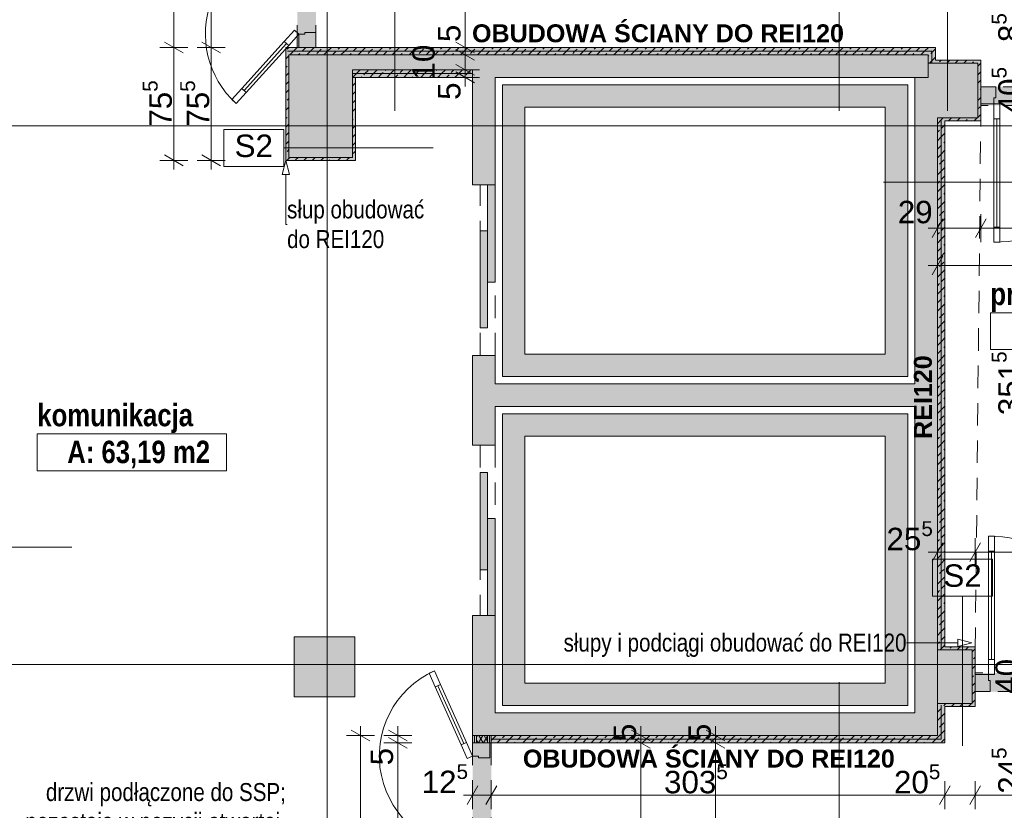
# Paper-space layout 'A-36 RZUT - PIĘTRO 6' of a CAD drawing. Header units: millimetres. Extents: x 0 to 800, y 0 to 500.
# Tile 10 of 17: x 316 to 448, y 167 to 273. Entities that reach past the tile are written whole.
import ezdxf
from ezdxf.xclip import XClip

# ---------------------------------------------------------------- set-up
doc = ezdxf.new("R2010")
doc.units = ezdxf.units.MM
doc.header["$MEASUREMENT"] = 0
doc.header["$XCLIPFRAME"] = 0
for name, pattern in [('ACAD_ISO03W100', [300, 120, -180]), ('DASHDOTX2', [1000, 500, -250, 0, -250]), ('Przer. długie kreski', [2.5, 1.5, -1]), ('PRZERYWANA_DU_A', [550, 350, -200])]:
    doc.linetypes.add(name, pattern=pattern)
for name, color, linetype, lineweight in [('A_linie przekroju_Nr_pióra__1', 7, 'Continuous', 20), ('A_strefy_Nr_pióra__1', 7, 'Continuous', 20), ('A_winda_Nr_pióra__1', 7, 'Continuous', 20), ('A_wymiary_Nr_pióra__1', 7, 'Continuous', 20), ('A_wymiary_Nr_pióra__2', 8, 'Continuous', 13), ('A_ściany proj_Nr_pióra__1', 7, 'Continuous', 20), ('A_ściany proj_Nr_pióra__2', 8, 'Continuous', 13), ('A_ściany_Nr_pióra__1', 7, 'Continuous', 20), ('Drzwi Archicad_Nr_pióra__1', 7, 'Continuous', 20), ('Drzwi Archicad_Nr_pióra__3', 252, 'Continuous', 13)]:
    doc.layers.add(name, color=color, linetype=linetype, lineweight=lineweight)
for name, color, linetype, lineweight, true_color in [('A_opis ścian_Nr_pióra__19', 7, 'Continuous', 5, 0x191919), ('A_opis_Nr_pióra__10', 7, 'Continuous', 13, 0x4b4b4b), ('A_opis_Nr_pióra__255', 7, 'Continuous', 15, 0x242424), ('A_opis_Nr_pióra__8', 7, 'Continuous', 13, 0x4c4c4c), ('A_osie_Nr_pióra__16', 7, 'Continuous', 5, 0x0f0f0f), ('A_ppoż proj_Nr_pióra__10', 7, 'Continuous', 13, 0x4b4b4b), ('A_ppoż proj_Nr_pióra__8', 7, 'Continuous', 13, 0x4c4c4c), ('A_ściany proj_Nr_pióra__10', 7, 'Continuous', 13, 0x4b4b4b), ('A_ściany proj_Nr_pióra__21', 7, 'Continuous', 5, 0xb0b0b0)]:
    doc.layers.add(name, color=color, linetype=linetype, lineweight=lineweight, true_color=true_color)
for name, color, linetype in [('A_podrys', 7, 'Continuous'), ('A_ppoż', 7, 'Continuous'), ('A_ppoż proj', 7, 'Continuous'), ('A_winda', 7, 'Continuous'), ('A_ściany', 7, 'Continuous'), ('A_ściany proj', 7, 'Continuous')]:
    doc.layers.add(name, color=color, linetype=linetype)
doc.styles.add('STYL_AUTOMATYCZNY_1', font='arial.ttf')
doc.styles.add('STYL_AUTOMATYCZNY_2', font='ARIALN.TTF')
doc.styles.add('STYL_AUTOMATYCZNY_3', font='arial.ttf')
doc.styles.add('STYL_AUTOMATYCZNY_5', font='arial.ttf')
doc.styles.add('STYL_AUTOMATYCZNY_6', font='ARIALN.TTF')
pattern_1 = [(45, (-3193.4131, -631.401), (-1.1404925, 1.1404925), []), (45, (-3192.2726, -631.401), (-1.1404925, 1.1404925), [0.80646, -0.40322])]
pattern_2 = [(0, (-3193.413, -631.401), (0, 2), [0, -2])]

# ---------------------------------------------------------------- blocks, each defined once
blk = doc.blocks.new('Rysunek_1_1', base_point=(-3193.41, -631.4))
at = {"layer": 'A_ppoż', "linetype": 'Continuous', "lineweight": 0, "true_color": 0x121212}
for points in [[(444.59, 264), (444.59, 261.5), (485.73, 261.5), (485.73, 264)], [(443.85, 183.11), (485.65, 183.11), (485.65, 185.61), (443.85, 185.61)]]:
    blk.add_hatch(color=250, dxfattribs=at).paths.add_polyline_path(points)
at = {"layer": 'A_ppoż proj', "linetype": 'Continuous', "lineweight": 0, "true_color": 0x121212}
blk.add_hatch(color=250, dxfattribs=at).paths.add_polyline_path([(351.66, 269.25), (351.66, 254.15), (360.98, 254.15), (360.98, 265.25), (376.63, 265.25), (376.63, 266.25), (360.58, 266.25), (360.58, 254.55), (352.06, 254.55), (352.06, 268.25), (437.55, 268.25), (437.55, 267.14), (444.19, 267.14), (444.19, 259.82), (438.79, 259.82), (438.79, 188.7), (443.45, 188.7), (443.45, 181.5), (438.79, 181.5), (438.79, 177.25), (376.63, 177.25), (376.63, 137.23), (379.13, 137.23), (379.13, 176.25), (439.79, 176.25), (439.79, 181.1), (443.85, 181.1), (443.85, 189.1), (439.79, 189.1), (439.79, 259.42), (444.59, 259.42), (444.59, 267.54), (438.55, 267.54), (438.55, 269.25), (355.68, 269.25), (355.68, 307.39), (353.18, 307.39), (353.18, 269.25)])
at = {"layer": 'A_winda', "linetype": 'Continuous', "lineweight": 0, "true_color": 0xfdfdfd}
h = blk.add_hatch(color=7, dxfattribs=at)
h.paths.add_polyline_path([(380.63, 264.25), (380.63, 225.25), (434.81, 225.25), (434.81, 264.25)])
h.paths.add_polyline_path([(431.81, 261.25), (431.81, 228.25), (383.63, 228.25), (383.63, 261.25)], flags=0)
for points in [[(378.63, 237.87), (379.63, 237.87), (379.63, 250.87), (378.63, 250.87)], [(377.63, 231.75), (378.63, 231.75), (378.63, 244.75), (377.63, 244.75)], [(377.63, 212.39), (377.63, 199.39), (378.63, 199.39), (378.63, 212.39)], [(378.63, 206.27), (378.63, 193.27), (379.63, 193.27), (379.63, 206.27)]]:
    blk.add_hatch(color=7, dxfattribs=at).paths.add_polyline_path(points)
h = blk.add_hatch(color=7, dxfattribs=at)
h.paths.add_polyline_path([(380.63, 220.25), (380.63, 181.25), (434.81, 181.25), (434.81, 220.25)])
h.paths.add_polyline_path([(431.81, 217.25), (431.81, 184.25), (383.63, 184.25), (383.63, 217.25)], flags=0)
at = {"layer": 'A_ściany', "linetype": 'Continuous', "lineweight": 0, "true_color": 0x000000}
for points in [[(360.58, 268.25), (352.06, 268.25), (352.06, 254.55), (360.58, 254.55)], [(360.58, 266.25), (376.63, 266.25), (376.63, 268.25), (360.58, 268.25)], [(379.63, 265.25), (376.63, 268.25), (376.63, 250.87), (379.63, 250.87)], [(379.63, 265.25), (437.55, 265.25), (437.55, 268.25), (376.63, 268.25)], [(444.19, 259.82), (444.19, 267.14), (437.55, 267.14), (437.55, 265.25), (435.79, 265.25), (435.79, 259.82)], [(438.79, 177.25), (438.79, 259.82), (435.79, 259.82), (435.79, 180.25)], [(376.63, 228.07), (376.63, 216.07), (379.63, 216.07), (379.63, 228.07)], [(379.63, 221.25), (435.79, 221.25), (435.79, 224.25), (379.63, 224.25)], [(376.63, 177.25), (379.63, 180.25), (379.63, 193.27), (376.63, 193.27)], [(360.86, 190.41), (352.76, 190.41), (352.76, 182.41), (360.86, 182.41)], [(443.45, 181.5), (443.45, 188.7), (438.79, 188.7), (438.79, 181.5)], [(435.79, 180.25), (379.63, 180.25), (376.63, 177.25), (438.79, 177.25)]]:
    blk.add_hatch(color=18, dxfattribs=at).paths.add_polyline_path(points)
at = {"layer": 'A_ściany proj', "linetype": 'Continuous', "lineweight": 0, "true_color": 0x4b4b4b}
h = blk.add_hatch(dxfattribs=at)
h.set_pattern_fill('FP_65_0001', color=251, style=0, pattern_type=2)
h.set_pattern_definition(pattern_1)
h.paths.add_polyline_path([(438.55, 269.25), (351.66, 269.25), (351.86, 268.75), (438.05, 268.75)])
h = blk.add_hatch(dxfattribs=at)
h.set_pattern_fill('FP_65_0001', color=251, style=0, pattern_type=2)
h.set_pattern_definition(pattern_1)
h.paths.add_polyline_path([(351.86, 268.75), (351.66, 269.25), (351.66, 268.75)])
h = blk.add_hatch(dxfattribs=at)
h.set_pattern_fill('FP_65_0001', color=251, style=0, pattern_type=2)
h.set_pattern_definition(pattern_1)
h.paths.add_polyline_path([(351.66, 268.25), (352.06, 268.25), (351.86, 268.75), (351.66, 268.75)])
h = blk.add_hatch(dxfattribs=at)
h.set_pattern_fill('FP_65_0001', color=251, style=0, pattern_type=2)
h.set_pattern_definition(pattern_1)
h.paths.add_polyline_path([(351.86, 268.75), (352.06, 268.25), (352.06, 268.75)])
h = blk.add_hatch(dxfattribs=at)
h.set_pattern_fill('FP_65_0001', color=251, style=0, pattern_type=2)
h.set_pattern_definition(pattern_1)
h.paths.add_polyline_path([(352.06, 268.25), (437.55, 268.25), (438.05, 268.75), (352.06, 268.75)])
h = blk.add_hatch(dxfattribs=at)
h.set_pattern_fill('FP_65_0001', color=251, style=0, pattern_type=2)
h.set_pattern_definition(pattern_1)
h.paths.add_polyline_path([(437.55, 268.25), (437.55, 267.14), (438.05, 267.34), (438.05, 268.75)])
h = blk.add_hatch(dxfattribs=at)
h.set_pattern_fill('FP_65_0001', color=251, style=0, pattern_type=2)
h.set_pattern_definition(pattern_1)
h.paths.add_polyline_path([(438.55, 267.54), (438.55, 269.25), (438.05, 268.75), (438.05, 267.54)])
h = blk.add_hatch(dxfattribs=at)
h.set_pattern_fill('FP_65_0001', color=251, style=0, pattern_type=2)
h.set_pattern_definition(pattern_1)
h.paths.add_polyline_path([(351.66, 268.25), (351.66, 254.15), (352.06, 254.55), (352.06, 268.25)])
h = blk.add_hatch(dxfattribs=at)
h.set_pattern_fill('FP_65_0001', color=251, style=0, pattern_type=2)
h.set_pattern_definition(pattern_1)
h.paths.add_polyline_path([(437.55, 267.14), (438.05, 267.14), (438.05, 267.34)])
h = blk.add_hatch(dxfattribs=at)
h.set_pattern_fill('FP_65_0001', color=251, style=0, pattern_type=2)
h.set_pattern_definition(pattern_1)
h.paths.add_polyline_path([(438.55, 267.54), (438.05, 267.34), (438.05, 267.14), (438.55, 267.14)])
h = blk.add_hatch(dxfattribs=at)
h.set_pattern_fill('FP_65_0001', color=251, style=0, pattern_type=2)
h.set_pattern_definition(pattern_1)
h.paths.add_polyline_path([(438.05, 267.34), (438.55, 267.54), (438.05, 267.54)])
h = blk.add_hatch(dxfattribs=at)
h.set_pattern_fill('FP_65_0001', color=251, style=0, pattern_type=2)
h.set_pattern_definition(pattern_1)
h.paths.add_polyline_path([(438.55, 267.14), (444.19, 267.14), (444.59, 267.54), (438.55, 267.54)])
h = blk.add_hatch(dxfattribs=at)
h.set_pattern_fill('FP_65_0001', color=251, style=0, pattern_type=2)
h.set_pattern_definition(pattern_1)
h.paths.add_polyline_path([(444.19, 267.14), (444.19, 259.82), (444.59, 259.42), (444.59, 267.54)])
h = blk.add_hatch(dxfattribs=at)
h.set_pattern_fill('FP_65_0001', color=251, style=0, pattern_type=2)
h.set_pattern_definition(pattern_1)
h.paths.add_polyline_path([(376.63, 266.25), (360.58, 266.25), (360.58, 265.75), (376.63, 265.75)])
h = blk.add_hatch(dxfattribs=at)
h.set_pattern_fill('FP_65_0001', color=251, style=0, pattern_type=2)
h.set_pattern_definition(pattern_1)
h.paths.add_polyline_path([(360.58, 265.25), (376.63, 265.25), (376.63, 265.75), (360.58, 265.75)])
h = blk.add_hatch(dxfattribs=at)
h.set_pattern_fill('FP_65_0001', color=251, style=0, pattern_type=2)
h.set_pattern_definition(pattern_1)
h.paths.add_polyline_path([(360.58, 265.25), (360.58, 254.55), (360.98, 254.15), (360.98, 265.25)])
h = blk.add_hatch(dxfattribs=at)
h.set_pattern_fill('FP_65_0001', color=251, style=0, pattern_type=2)
h.set_pattern_definition(pattern_1)
h.paths.add_polyline_path([(439.29, 259.82), (438.79, 259.82), (439.29, 259.62)])
h = blk.add_hatch(dxfattribs=at)
h.set_pattern_fill('FP_65_0001', color=251, style=0, pattern_type=2)
h.set_pattern_definition(pattern_1)
h.paths.add_polyline_path([(438.79, 259.82), (438.79, 188.7), (439.29, 188.9), (439.29, 259.62)])
h = blk.add_hatch(dxfattribs=at)
h.set_pattern_fill('FP_65_0001', color=251, style=0, pattern_type=2)
h.set_pattern_definition(pattern_1)
h.paths.add_polyline_path([(439.29, 259.82), (439.29, 259.62), (439.79, 259.42), (439.79, 259.82)])
h = blk.add_hatch(dxfattribs=at)
h.set_pattern_fill('FP_65_0001', color=251, style=0, pattern_type=2)
h.set_pattern_definition(pattern_1)
h.paths.add_polyline_path([(439.79, 259.42), (439.29, 259.62), (439.29, 259.42)])
h = blk.add_hatch(dxfattribs=at)
h.set_pattern_fill('FP_65_0001', color=251, style=0, pattern_type=2)
h.set_pattern_definition(pattern_1)
h.paths.add_polyline_path([(439.79, 189.1), (439.79, 259.42), (439.29, 259.42), (439.29, 189.1)])
h = blk.add_hatch(dxfattribs=at)
h.set_pattern_fill('FP_65_0001', color=251, style=0, pattern_type=2)
h.set_pattern_definition(pattern_1)
h.paths.add_polyline_path([(439.79, 259.42), (444.59, 259.42), (444.19, 259.82), (439.79, 259.82)])
h = blk.add_hatch(dxfattribs=at)
h.set_pattern_fill('FP_65_0001', color=251, style=0, pattern_type=2)
h.set_pattern_definition(pattern_1)
h.paths.add_polyline_path([(360.58, 254.55), (352.06, 254.55), (351.66, 254.15), (360.98, 254.15)])
h = blk.add_hatch(dxfattribs=at)
h.set_pattern_fill('FP_65_0001', color=251, style=0, pattern_type=2)
h.set_pattern_definition(pattern_1)
h.paths.add_polyline_path([(438.79, 188.7), (439.29, 188.7), (439.29, 188.9)])
h = blk.add_hatch(dxfattribs=at)
h.set_pattern_fill('FP_65_0001', color=251, style=0, pattern_type=2)
h.set_pattern_definition(pattern_1)
h.paths.add_polyline_path([(439.79, 189.1), (439.29, 188.9), (439.29, 188.7), (439.79, 188.7)])
h = blk.add_hatch(dxfattribs=at)
h.set_pattern_fill('FP_65_0001', color=251, style=0, pattern_type=2)
h.set_pattern_definition(pattern_1)
h.paths.add_polyline_path([(439.29, 188.9), (439.79, 189.1), (439.29, 189.1)])
h = blk.add_hatch(dxfattribs=at)
h.set_pattern_fill('FP_65_0001', color=251, style=0, pattern_type=2)
h.set_pattern_definition(pattern_1)
h.paths.add_polyline_path([(439.79, 188.7), (443.45, 188.7), (443.85, 189.1), (439.79, 189.1)])
h = blk.add_hatch(dxfattribs=at)
h.set_pattern_fill('FP_65_0001', color=251, style=0, pattern_type=2)
h.set_pattern_definition(pattern_1)
h.paths.add_polyline_path([(443.45, 188.7), (443.45, 181.5), (443.85, 181.1), (443.85, 189.1)])
h = blk.add_hatch(dxfattribs=at)
h.set_pattern_fill('FP_65_0001', color=251, style=0, pattern_type=2)
h.set_pattern_definition(pattern_1)
h.paths.add_polyline_path([(438.79, 181.5), (438.79, 177.25), (439.29, 176.75), (439.29, 181.3)])
h = blk.add_hatch(dxfattribs=at)
h.set_pattern_fill('FP_65_0001', color=251, style=0, pattern_type=2)
h.set_pattern_definition(pattern_1)
h.paths.add_polyline_path([(439.29, 181.5), (438.79, 181.5), (439.29, 181.3)])
h = blk.add_hatch(dxfattribs=at)
h.set_pattern_fill('FP_65_0001', color=251, style=0, pattern_type=2)
h.set_pattern_definition(pattern_1)
h.paths.add_polyline_path([(439.29, 181.5), (439.29, 181.3), (439.79, 181.1), (439.79, 181.5)])
h = blk.add_hatch(dxfattribs=at)
h.set_pattern_fill('FP_65_0001', color=251, style=0, pattern_type=2)
h.set_pattern_definition(pattern_1)
h.paths.add_polyline_path([(439.79, 181.1), (439.29, 181.3), (439.29, 181.1)])
h = blk.add_hatch(dxfattribs=at)
h.set_pattern_fill('FP_65_0001', color=251, style=0, pattern_type=2)
h.set_pattern_definition(pattern_1)
h.paths.add_polyline_path([(439.29, 181.1), (439.29, 176.75), (439.79, 176.25), (439.79, 181.1)])
h = blk.add_hatch(dxfattribs=at)
h.set_pattern_fill('FP_65_0001', color=251, style=0, pattern_type=2)
h.set_pattern_definition(pattern_1)
h.paths.add_polyline_path([(439.79, 181.1), (443.85, 181.1), (443.45, 181.5), (439.79, 181.5)])
at = {"layer": 'A_ściany proj', "linetype": 'Continuous', "lineweight": 13}
h = blk.add_hatch(dxfattribs=at)
h.set_pattern_fill('gypsum_0001', color=8, style=0, pattern_type=2)
h.set_pattern_definition(pattern_2)
h.paths.add_polyline_path([(376.63, 177.25), (376.63, 176.25), (376.88, 176.25), (376.88, 177.25)])
h = blk.add_hatch(dxfattribs=at)
h.set_pattern_fill('gypsum_0001', color=8, style=0, pattern_type=2)
h.set_pattern_definition(pattern_2)
h.paths.add_polyline_path([(377.13, 177.25), (376.88, 177.25), (376.88, 176.25), (377.13, 176.25)])
h = blk.add_hatch(dxfattribs=at)
h.set_pattern_fill('batt_insulation_0001', color=8, style=0, pattern_type=2)
h.set_pattern_definition([(60, (-3193.4131, -631.40095), (-0.51961524, 0.3), []), (120, (-3193.4131, -631.40095), (0.51961524, 0.3), [])])
h.paths.add_polyline_path([(377.13, 177.25), (377.13, 176.25), (378.63, 176.25), (378.63, 177.25)])
h = blk.add_hatch(dxfattribs=at)
h.set_pattern_fill('gypsum_0001', color=8, style=0, pattern_type=2)
h.set_pattern_definition(pattern_2)
h.paths.add_polyline_path([(378.63, 177.25), (378.63, 176.25), (378.88, 176.25), (378.88, 177.25)])
h = blk.add_hatch(dxfattribs=at)
h.set_pattern_fill('gypsum_0001', color=8, style=0, pattern_type=2)
h.set_pattern_definition(pattern_2)
h.paths.add_polyline_path([(378.88, 177.25), (378.88, 176.25), (379.13, 176.25), (379.13, 177.25)])
at = {"layer": 'A_ściany proj', "linetype": 'Continuous', "lineweight": 0, "true_color": 0x4b4b4b}
h = blk.add_hatch(dxfattribs=at)
h.set_pattern_fill('FP_65_0001', color=251, style=0, pattern_type=2)
h.set_pattern_definition(pattern_1)
h.paths.add_polyline_path([(438.79, 177.25), (379.13, 177.25), (379.13, 176.75), (439.29, 176.75)])
h = blk.add_hatch(dxfattribs=at)
h.set_pattern_fill('FP_65_0001', color=251, style=0, pattern_type=2)
h.set_pattern_definition(pattern_1)
h.paths.add_polyline_path([(379.13, 176.25), (439.79, 176.25), (439.29, 176.75), (379.13, 176.75)])
at = {"layer": 'A_linie przekroju_Nr_pióra__1', "color": 7, "linetype": 'ACAD_ISO03W100', "lineweight": 20, "ltscale": 2}
blk.add_line((83.04, 202.41), (544.97, 202.41), dxfattribs=at)
at = {"layer": 'A_opis ścian_Nr_pióra__19', "color": 250, "linetype": 'Continuous', "lineweight": 5, "ltscale": 2, "true_color": 0x191919}
for p, q in [((366.25, 280.79), (366.25, 260.79)), ((425.67, 280.79), (425.67, 260.79)), ((440.13, 280.79), (440.13, 260.79)), ((351.37, 258.28), (343.37, 258.28)), ((343.37, 258.28), (343.37, 253.33)), ((351.37, 253.33), (351.37, 258.28)), ((351.37, 255.81), (371.37, 255.81)), ((343.37, 253.33), (351.37, 253.33)), ((451.57, 251.24), (431.57, 251.24)), ((446.15, 200.81), (438.15, 200.81)), ((438.15, 200.81), (438.15, 195.86)), ((446.15, 195.86), (446.15, 200.81)), ((438.15, 195.86), (446.15, 195.86)), ((442.15, 195.86), (442.15, 175.86)), ((425.67, 164.36), (425.67, 184.36))]:
    blk.add_line(p, q, dxfattribs=at)
at = {"layer": 'A_opis_Nr_pióra__255', "color": 250, "linetype": 'Continuous', "lineweight": 15, "ltscale": 2, "true_color": 0x242424}
for p, q in [((351.66, 254.15), (351.16, 252.28)), ((351.66, 254.15), (352.16, 252.28)), ((352.16, 252.28), (351.16, 252.28)), ((351.66, 252.28), (351.66, 245.59)), ((351.66, 245.59), (351.82, 245.59)), ((434.81, 189.63), (434.65, 189.63)), ((441.51, 189.63), (434.81, 189.63)), ((441.51, 189.13), (441.51, 190.13)), ((443.37, 189.63), (441.51, 190.13)), ((443.37, 189.63), (441.51, 189.13))]:
    blk.add_line(p, q, dxfattribs=at)
at = {"layer": 'A_osie_Nr_pióra__16', "color": 250, "linetype": 'DASHDOTX2', "lineweight": 5, "ltscale": 2, "true_color": 0x0f0f0f}
for p, q in [((357.18, 425.66), (357.18, 126.75)), ((544.97, 258.75), (96.57, 258.75)), ((544.97, 186.75), (96.57, 186.75))]:
    blk.add_line(p, q, dxfattribs=at)
at = {"layer": 'A_ppoż proj_Nr_pióra__10', "color": 251, "linetype": 'Przer. długie kreski', "lineweight": 13, "ltscale": 2, "true_color": 0x4b4b4b}
blk.add_line((443.85, 188.7), (444.59, 259.82), dxfattribs=at)
at = {"layer": 'A_strefy_Nr_pióra__1', "color": 7, "linetype": 'Continuous', "lineweight": 20, "ltscale": 2}
for p, q in [((445.87, 233.78), (445.87, 228.84)), ((445.87, 233.78), (469.24, 233.78)), ((445.87, 228.84), (469.24, 228.84)), ((318.42, 217.59), (318.42, 212.65)), ((318.42, 217.59), (343.73, 217.59)), ((343.73, 217.59), (343.73, 212.65)), ((318.42, 212.65), (343.73, 212.65))]:
    blk.add_line(p, q, dxfattribs=at)
at = {"layer": 'A_winda_Nr_pióra__1', "color": 7, "linetype": 'Przer. długie kreski', "lineweight": 20, "ltscale": 2}
for p, q in [((377.63, 228.07), (377.63, 250.87)), ((379.63, 228.07), (379.63, 250.07)), ((377.63, 216.07), (377.63, 193.27)), ((379.63, 216.07), (379.63, 194.07))]:
    blk.add_line(p, q, dxfattribs=at)
at = {"layer": 'A_winda_Nr_pióra__1', "color": 7, "linetype": 'PRZERYWANA_DU_A', "lineweight": 20, "ltscale": 2, "flags": 128}
for points in [[(380.63, 264.25), (434.81, 264.25), (434.81, 225.25), (380.63, 225.25)], [(431.81, 261.25), (431.81, 228.25), (383.63, 228.25), (383.63, 261.25)], [(380.63, 220.25), (434.81, 220.25), (434.81, 181.25), (380.63, 181.25)], [(431.81, 217.25), (431.81, 184.25), (383.63, 184.25), (383.63, 217.25)]]:
    blk.add_lwpolyline(points, close=True, dxfattribs=at)
at = {"layer": 'A_winda_Nr_pióra__1', "color": 7, "linetype": 'Continuous', "lineweight": 20, "ltscale": 2, "flags": 128}
for points in [[(378.63, 237.87), (378.63, 250.87), (379.63, 250.87), (379.63, 237.87)], [(377.63, 231.75), (377.63, 244.75), (378.63, 244.75), (378.63, 231.75)], [(377.63, 212.39), (377.63, 199.39), (378.63, 199.39), (378.63, 212.39)], [(378.63, 206.27), (378.63, 193.27), (379.63, 193.27), (379.63, 206.27)]]:
    blk.add_lwpolyline(points, close=True, dxfattribs=at)
at = {"layer": 'A_wymiary_Nr_pióra__1', "color": 7, "linetype": 'Continuous', "lineweight": 20, "ltscale": 2}
for p, q in [((335.41, 269.97), (337.91, 268.53)), ((340.41, 269.97), (342.91, 268.53)), ((374.4, 269.97), (376.9, 268.53)), ((374.4, 268.97), (376.9, 267.53)), ((374.4, 266.97), (376.9, 265.53)), ((374.4, 265.97), (376.9, 264.53)), ((335.41, 254.87), (337.91, 253.43)), ((340.41, 254.87), (342.91, 253.43)), ((439.51, 246.35), (438.07, 243.85)), ((445.31, 246.35), (443.87, 243.85)), ((439.51, 241.35), (438.07, 238.85)), ((439.51, 203), (438.07, 200.5)), ((444.57, 203), (443.13, 200.5)), ((362.88, 176.53), (360.38, 177.97)), ((365.38, 177.97), (367.88, 176.53)), ((397.88, 177.97), (400.38, 176.53)), ((407.88, 177.97), (410.38, 176.53)), ((367.88, 175.53), (365.38, 176.97)), ((400.38, 175.53), (397.88, 176.97)), ((410.38, 175.53), (407.88, 176.97)), ((377.35, 170.5), (375.91, 168)), ((379.85, 170.5), (378.41, 168)), ((440.51, 170.5), (439.07, 168)), ((444.57, 170.5), (443.13, 168))]:
    blk.add_line(p, q, dxfattribs=at)
at = {"layer": 'A_wymiary_Nr_pióra__2', "color": 8, "linetype": 'Continuous', "lineweight": 13, "ltscale": 2}
for p, q in [((336.66, 269.25), (336.66, 307.39)), ((341.66, 269.25), (341.66, 307.25)), ((375.65, 269.25), (375.65, 307.25)), ((338.54, 269.25), (334.79, 269.25)), ((336.66, 254.15), (336.66, 269.25)), ((343.54, 269.25), (339.79, 269.25)), ((341.66, 254.15), (341.66, 269.25)), ((377.53, 269.25), (373.78, 269.25)), ((375.65, 268.25), (375.65, 269.25)), ((377.53, 268.25), (373.78, 268.25)), ((375.65, 266.25), (375.65, 268.25)), ((377.53, 266.25), (373.78, 266.25)), ((375.65, 265.25), (375.65, 266.25)), ((377.53, 265.25), (373.78, 265.25)), ((375.65, 264.03), (375.65, 265.25)), ((338.54, 254.15), (334.79, 254.15)), ((336.66, 252.93), (336.66, 254.15)), ((343.54, 254.15), (339.79, 254.15)), ((341.66, 252.93), (341.66, 254.15)), ((438.79, 243.22), (438.79, 246.97)), ((444.59, 243.22), (444.59, 246.97)), ((437.57, 245.1), (438.79, 245.1)), ((438.79, 245.1), (444.59, 245.1)), ((444.59, 245.1), (485.73, 245.1)), ((438.79, 238.22), (438.79, 241.97)), ((437.57, 240.1), (438.79, 240.1)), ((438.79, 240.1), (494.07, 240.1)), ((438.79, 199.88), (438.79, 203.63)), ((443.85, 199.88), (443.85, 203.63)), ((437.57, 201.75), (438.79, 201.75)), ((438.79, 201.75), (443.85, 201.75)), ((443.85, 201.75), (485.65, 201.75)), ((361.63, 177.25), (361.63, 178.47)), ((366.63, 177.25), (366.63, 178.47)), ((399.13, 177.25), (399.13, 178.47)), ((409.13, 177.25), (409.13, 178.47)), ((363.51, 177.25), (359.76, 177.25)), ((361.63, 137.25), (361.63, 177.25)), ((368.51, 177.25), (364.76, 177.25)), ((366.63, 176.25), (366.63, 177.25)), ((401.01, 177.25), (397.26, 177.25)), ((399.13, 176.25), (399.13, 177.25)), ((411.01, 177.25), (407.26, 177.25)), ((409.13, 176.25), (409.13, 177.25)), ((368.51, 176.25), (364.76, 176.25)), ((366.63, 138.25), (366.63, 176.25)), ((401.01, 176.25), (397.26, 176.25)), ((399.13, 138.25), (399.13, 176.25)), ((411.01, 176.25), (407.26, 176.25)), ((409.13, 137.25), (409.13, 176.25)), ((376.63, 167.37), (376.63, 171.12)), ((379.13, 167.37), (379.13, 171.12)), ((439.79, 167.37), (439.79, 171.12)), ((443.85, 167.37), (443.85, 171.12)), ((375.41, 169.25), (376.63, 169.25)), ((376.63, 169.25), (379.13, 169.25)), ((379.13, 169.25), (439.79, 169.25)), ((439.79, 169.25), (443.85, 169.25)), ((443.85, 169.25), (484.85, 169.25))]:
    blk.add_line(p, q, dxfattribs=at)
at = {"layer": 'A_ściany proj_Nr_pióra__1', "color": 7, "linetype": 'Continuous', "lineweight": 20, "ltscale": 2, "flags": 128}
for points in [[(438.55, 269.25), (351.66, 269.25)], [(438.55, 267.54), (438.55, 269.25)], [(351.66, 268.25), (351.66, 254.15)], [(352.06, 268.25), (437.55, 268.25)], [(352.06, 254.55), (352.06, 268.25)], [(437.55, 268.25), (437.55, 267.14)], [(444.59, 267.54), (438.55, 267.54)], [(444.59, 259.42), (444.59, 267.54)], [(376.63, 266.25), (360.58, 266.25)], [(438.55, 267.14), (444.19, 267.14)], [(444.19, 267.14), (444.19, 259.82)], [(360.58, 265.25), (376.63, 265.25)], [(360.58, 265.25), (360.58, 254.55)], [(360.98, 254.15), (360.98, 265.25)], [(438.79, 259.82), (438.79, 188.7)], [(444.19, 259.82), (439.79, 259.82)], [(439.79, 259.42), (444.59, 259.42)], [(439.79, 189.1), (439.79, 259.42)], [(351.66, 254.15), (360.98, 254.15)], [(360.58, 254.55), (352.06, 254.55)], [(443.85, 189.1), (439.79, 189.1)], [(439.79, 188.7), (443.45, 188.7)], [(443.45, 188.7), (443.45, 181.5)], [(443.85, 181.1), (443.85, 189.1)], [(438.79, 181.5), (438.79, 177.25)], [(443.45, 181.5), (439.79, 181.5)], [(439.79, 176.25), (439.79, 181.1)], [(439.79, 181.1), (443.85, 181.1)], [(376.63, 177.25), (376.63, 176.25)], [(379.13, 176.25), (379.13, 177.25)], [(438.79, 177.25), (379.13, 177.25)], [(379.13, 176.25), (439.79, 176.25)]]:
    blk.add_lwpolyline(points, dxfattribs=at)
at = {"layer": 'A_ściany proj_Nr_pióra__10', "color": 251, "linetype": 'Continuous', "lineweight": 13, "ltscale": 2, "true_color": 0x4b4b4b}
for p, q in [((351.86, 268.75), (438.05, 268.75)), ((438.05, 268.75), (351.86, 268.75)), ((438.05, 268.75), (438.05, 267.34)), ((438.05, 267.34), (438.05, 268.75)), ((438.05, 267.34), (438.05, 267.14)), ((376.63, 265.75), (360.58, 265.75)), ((360.58, 265.75), (376.63, 265.75)), ((439.29, 259.62), (439.29, 188.9)), ((439.29, 188.9), (439.29, 259.62)), ((439.29, 188.9), (439.29, 188.7)), ((439.29, 181.3), (439.29, 176.75)), ((439.29, 176.75), (439.29, 181.3)), ((439.29, 176.75), (379.13, 176.75)), ((379.13, 176.75), (439.29, 176.75))]:
    blk.add_line(p, q, dxfattribs=at)
at = {"layer": 'A_ściany proj_Nr_pióra__2', "color": 8, "linetype": 'Continuous', "lineweight": 13, "ltscale": 2, "flags": 128}
for points in [[(351.66, 269.25), (351.66, 268.75)], [(351.66, 268.75), (351.66, 268.25)], [(360.58, 266.25), (360.58, 265.75)], [(376.63, 266.25), (376.63, 265.75)], [(437.55, 267.14), (438.05, 267.14)], [(438.05, 267.14), (438.55, 267.14)], [(360.58, 265.75), (360.58, 265.25)], [(360.58, 265.25), (360.98, 265.25)], [(376.63, 265.75), (376.63, 265.25)], [(438.79, 259.82), (439.29, 259.82)], [(439.29, 259.82), (439.79, 259.82)], [(438.79, 188.7), (439.29, 188.7)], [(439.29, 188.7), (439.79, 188.7)], [(438.79, 181.5), (439.29, 181.5)], [(439.29, 181.5), (439.79, 181.5)], [(379.13, 177.25), (379.13, 176.75)], [(379.13, 176.75), (379.13, 176.25)]]:
    blk.add_lwpolyline(points, dxfattribs=at)
at = {"layer": 'A_ściany proj_Nr_pióra__21', "color": 253, "linetype": 'Continuous', "lineweight": 5, "ltscale": 2, "true_color": 0xb0b0b0}
for p, q in [((353.38, 269.25), (353.18, 269.25)), ((353.43, 269.25), (353.38, 269.25)), ((353.68, 269.25), (353.43, 269.25)), ((355.18, 269.25), (353.68, 269.25)), ((355.43, 269.25), (355.18, 269.25)), ((355.68, 269.25), (355.43, 269.25)), ((444.59, 264), (444.59, 263.75)), ((444.59, 263.75), (444.59, 263.5)), ((444.59, 263.5), (444.59, 262)), ((444.59, 262), (444.59, 261.75)), ((444.59, 261.75), (444.59, 261.7)), ((444.59, 261.7), (444.59, 261.5)), ((443.85, 185.41), (443.85, 185.61)), ((443.85, 185.36), (443.85, 185.41)), ((443.85, 185.11), (443.85, 185.36)), ((443.85, 183.61), (443.85, 185.11)), ((443.85, 183.36), (443.85, 183.61)), ((443.85, 183.11), (443.85, 183.36)), ((376.88, 177.25), (376.88, 176.25)), ((377.13, 177.25), (377.13, 176.25)), ((378.63, 176.25), (378.63, 177.25)), ((378.88, 176.25), (378.88, 177.25)), ((376.63, 176.25), (376.88, 176.25)), ((376.88, 176.25), (377.13, 176.25)), ((377.13, 176.25), (378.63, 176.25)), ((378.63, 176.25), (378.88, 176.25)), ((378.88, 176.25), (378.93, 176.25)), ((378.93, 176.25), (379.13, 176.25))]:
    blk.add_line(p, q, dxfattribs=at)
at = {"layer": 'A_ściany proj_Nr_pióra__21', "color": 253, "linetype": 'Continuous', "lineweight": 5, "ltscale": 2, "true_color": 0xb0b0b0, "flags": 128}
for points in [[(376.88, 177.25), (376.63, 177.25)], [(377.13, 177.25), (376.88, 177.25)], [(378.63, 177.25), (377.13, 177.25)], [(378.88, 177.25), (378.63, 177.25)], [(379.13, 177.25), (378.88, 177.25)]]:
    blk.add_lwpolyline(points, dxfattribs=at)
at = {"layer": 'A_ściany_Nr_pióra__1', "color": 7, "linetype": 'Continuous', "lineweight": 20, "ltscale": 2}
for p, q in [((376.63, 250.87), (379.63, 250.87)), ((376.63, 228.07), (379.63, 228.07)), ((379.63, 216.07), (376.63, 216.07)), ((379.63, 193.27), (376.63, 193.27))]:
    blk.add_line(p, q, dxfattribs=at)
at = {"layer": 'A_ściany_Nr_pióra__1', "color": 7, "linetype": 'Continuous', "lineweight": 20, "ltscale": 2, "flags": 128}
for points in [[(360.58, 268.25), (352.06, 268.25)], [(352.06, 268.25), (352.06, 254.55)], [(376.63, 268.25), (360.58, 268.25)], [(437.55, 268.25), (376.63, 268.25)], [(437.55, 265.25), (437.55, 268.25)], [(360.58, 266.25), (376.63, 266.25)], [(360.58, 254.55), (360.58, 266.25)], [(376.63, 266.25), (376.63, 250.87)], [(444.19, 267.14), (437.55, 267.14)], [(437.55, 267.14), (437.55, 265.25)], [(444.19, 259.82), (444.19, 267.14)], [(379.63, 250.87), (379.63, 265.25)], [(379.63, 265.25), (437.55, 265.25)], [(437.55, 265.25), (435.79, 265.25)], [(435.79, 265.25), (435.79, 259.82)], [(435.79, 259.82), (435.79, 224.25)], [(438.79, 177.25), (438.79, 259.82)], [(438.79, 259.82), (444.19, 259.82)], [(352.06, 254.55), (360.58, 254.55)], [(376.63, 228.07), (376.63, 216.07)], [(379.63, 224.25), (379.63, 228.07)], [(435.79, 224.25), (379.63, 224.25)], [(379.63, 216.07), (379.63, 221.25)], [(379.63, 221.25), (435.79, 221.25)], [(435.79, 221.25), (435.79, 180.25)], [(376.63, 193.27), (376.63, 177.25)], [(379.63, 180.25), (379.63, 193.27)], [(360.86, 190.41), (352.76, 190.41)], [(352.76, 190.41), (352.76, 182.41)], [(360.86, 182.41), (360.86, 190.41)], [(443.45, 188.7), (438.79, 188.7)], [(438.79, 188.7), (438.79, 181.5)], [(443.45, 181.5), (443.45, 188.7)], [(352.76, 182.41), (360.86, 182.41)], [(438.79, 181.5), (443.45, 181.5)], [(435.79, 180.25), (379.63, 180.25)], [(376.63, 177.25), (438.79, 177.25)]]:
    blk.add_lwpolyline(points, dxfattribs=at)
at = {"layer": 'Drzwi Archicad_Nr_pióra__1', "color": 7, "linetype": 'Continuous', "lineweight": 20, "ltscale": 2}
for p, q in [((376.63, 250.87), (379.63, 250.87)), ((376.63, 228.07), (379.63, 228.07)), ((379.63, 216.07), (376.63, 216.07)), ((379.63, 193.27), (376.63, 193.27))]:
    blk.add_line(p, q, dxfattribs=at)
at = {"layer": 'Drzwi Archicad_Nr_pióra__3', "color": 252, "linetype": 'Przer. długie kreski', "lineweight": 13, "ltscale": 2}
for p, q in [((353.18, 269.25), (353.18, 307.25)), ((355.68, 269.25), (355.68, 307.25)), ((485.59, 264), (444.59, 264)), ((485.59, 261.5), (444.59, 261.5)), ((484.85, 185.61), (443.85, 185.61)), ((484.85, 183.11), (443.85, 183.11)), ((376.63, 176.25), (376.63, 138.25)), ((379.13, 176.25), (379.13, 138.25))]:
    blk.add_line(p, q, dxfattribs=at)
at = {"layer": 'Drzwi Archicad_Nr_pióra__3', "color": 252, "linetype": 'Continuous', "lineweight": 13, "ltscale": 2}
for p, q in [((352.79, 271.55), (351.45, 270.06)), ((353.38, 271.01), (352.79, 271.55)), ((355.68, 271.25), (354.18, 271.25)), ((354.18, 271.25), (354.18, 271.01)), ((355.68, 269.25), (355.68, 271.25)), ((351.45, 270.06), (352.04, 269.52)), ((352.04, 269.52), (353.38, 271.01)), ((354.18, 271.01), (353.38, 271.01)), ((353.38, 271.01), (353.38, 269.25)), ((346.06, 263.5), (351.74, 269.79)), ((353.38, 269.25), (353.18, 269.25)), ((353.38, 269.25), (355.68, 269.25)), ((353.43, 269.25), (353.38, 269.25)), ((353.43, 269.25), (353.38, 269.25)), ((353.68, 269.25), (353.43, 269.25)), ((353.68, 269.25), (353.43, 269.25)), ((355.18, 269.25), (353.68, 269.25)), ((355.18, 269.25), (353.68, 269.25)), ((355.43, 269.25), (355.18, 269.25)), ((355.43, 269.25), (355.18, 269.25)), ((355.68, 269.25), (355.43, 269.25)), ((355.68, 269.25), (355.43, 269.25)), ((345.76, 263.77), (344.42, 262.29)), ((346.35, 263.23), (345.76, 263.77)), ((444.59, 264), (444.59, 261.7)), ((446.59, 264), (444.59, 264)), ((444.59, 264), (444.59, 263.75)), ((444.59, 264), (444.59, 263.75)), ((444.59, 263.75), (444.59, 263.5)), ((444.59, 263.75), (444.59, 263.5)), ((444.59, 263.5), (444.59, 262)), ((444.59, 263.5), (444.59, 262)), ((446.59, 262.5), (446.59, 264)), ((344.42, 262.29), (345.01, 261.75)), ((345.01, 261.75), (346.35, 263.23)), ((446.35, 261.7), (446.35, 262.5)), ((446.35, 262.5), (446.59, 262.5)), ((444.59, 262), (444.59, 261.75)), ((444.59, 262), (444.59, 261.75)), ((444.59, 261.75), (444.59, 261.7)), ((444.59, 261.75), (444.59, 261.7)), ((444.59, 261.7), (446.35, 261.7)), ((444.59, 261.7), (444.59, 261.5)), ((446.35, 259.7), (446.35, 261.7)), ((446.35, 261.7), (447.15, 261.7)), ((447.15, 261.7), (447.15, 259.7)), ((447.15, 259.7), (446.35, 259.7)), ((446.75, 245.22), (446.75, 259.7)), ((446.35, 243.22), (446.35, 245.22)), ((446.35, 245.22), (447.15, 245.22)), ((447.15, 245.22), (447.15, 243.22)), ((447.15, 243.22), (446.35, 243.22)), ((445.61, 203.89), (445.61, 201.89)), ((446.41, 203.89), (445.61, 203.89)), ((446.41, 201.89), (446.41, 203.89)), ((445.61, 201.89), (446.41, 201.89)), ((446.01, 201.89), (446.01, 187.41)), ((446.41, 187.41), (445.61, 187.41)), ((445.61, 187.41), (445.61, 185.41)), ((446.41, 185.41), (446.41, 187.41)), ((370.81, 185.55), (371.54, 185.88)), ((371.54, 185.88), (372.35, 184.06)), ((371.62, 183.73), (370.81, 185.55)), ((443.85, 185.41), (443.85, 185.61)), ((443.85, 183.11), (443.85, 185.41)), ((443.85, 185.41), (445.61, 185.41)), ((443.85, 185.36), (443.85, 185.41)), ((443.85, 185.36), (443.85, 185.41)), ((443.85, 185.11), (443.85, 185.36)), ((443.85, 185.11), (443.85, 185.36)), ((443.85, 183.61), (443.85, 185.11)), ((443.85, 183.61), (443.85, 185.11)), ((445.61, 185.41), (445.61, 184.61)), ((445.61, 185.41), (446.41, 185.41)), ((445.61, 184.61), (445.85, 184.61)), ((445.85, 184.61), (445.85, 183.11)), ((372.35, 184.06), (371.62, 183.73)), ((371.99, 183.89), (375.45, 176.15)), ((443.85, 183.36), (443.85, 183.61)), ((443.85, 183.36), (443.85, 183.61)), ((443.85, 183.11), (443.85, 183.36)), ((443.85, 183.11), (443.85, 183.36)), ((445.85, 183.11), (443.85, 183.11)), ((375.08, 175.99), (375.81, 176.31)), ((375.9, 174.16), (375.08, 175.99)), ((375.81, 176.31), (376.63, 174.49)), ((376.63, 174.49), (376.63, 176.25)), ((376.63, 176.25), (378.93, 176.25)), ((376.63, 176.25), (376.88, 176.25)), ((376.63, 176.25), (376.88, 176.25)), ((376.88, 176.25), (377.13, 176.25)), ((376.88, 176.25), (377.13, 176.25)), ((377.13, 176.25), (378.63, 176.25)), ((377.13, 176.25), (378.63, 176.25)), ((378.63, 176.25), (378.88, 176.25)), ((378.63, 176.25), (378.88, 176.25)), ((378.88, 176.25), (378.93, 176.25)), ((378.88, 176.25), (378.93, 176.25)), ((378.93, 176.25), (378.93, 174.25)), ((378.93, 176.25), (379.13, 176.25)), ((376.63, 174.49), (375.9, 174.16)), ((377.43, 174.49), (376.63, 174.49)), ((377.43, 174.25), (377.43, 174.49)), ((378.93, 174.25), (377.43, 174.25))]:
    blk.add_line(p, q, dxfattribs=at)
at = {"layer": 'Drzwi Archicad_Nr_pióra__3', "color": 252, "linetype": 'Continuous', "lineweight": 13, "ltscale": 2, "flags": 128}
for points in [[(346.06, 263.5), (351.74, 269.79), (351.45, 270.06), (345.76, 263.77)], [(346.35, 263.23), (352.04, 269.52), (351.74, 269.79), (346.06, 263.5)], [(446.35, 245.22), (446.35, 259.7), (446.75, 259.7), (446.75, 245.22)], [(446.75, 245.22), (446.75, 259.7), (447.15, 259.7), (447.15, 245.22)], [(445.61, 201.89), (445.61, 187.41), (446.01, 187.41), (446.01, 201.89)], [(446.01, 201.89), (446.01, 187.41), (446.41, 187.41), (446.41, 201.89)], [(371.99, 183.89), (375.45, 176.15), (375.08, 175.99), (371.62, 183.73)], [(372.35, 184.06), (375.81, 176.31), (375.45, 176.15), (371.99, 183.89)]]:
    blk.add_lwpolyline(points, close=True, dxfattribs=at)
at = {"layer": 'Drzwi Archicad_Nr_pióra__3', "color": 252, "linetype": 'Continuous', "lineweight": 13, "ltscale": 2}
for centre, radius, start, end in [((353.38, 271.01), 12.48, 90, 227.8932), ((446.35, 261.7), 18.48, 270, 0), ((445.61, 185.41), 18.48, 0, 90), ((376.63, 174.49), 12.48, 114.0909, 270)]:
    blk.add_arc(centre, radius, start, end, dxfattribs=at)
at = {"layer": 'A_opis ścian_Nr_pióra__19', "color": 250, "linetype": 'Continuous', "lineweight": 5, "true_color": 0x191919, "char_height": 3, "attachment_point": 2, "style": 'STYL_AUTOMATYCZNY_1'}
for insert in [(347.37, 257.6), (442.15, 200.12)]:
    blk.add_mtext('\\A1;{\\pqc;\\fArial|b0|i0|c238|p0;\\W1.000000;S2}', dxfattribs=dict(at, insert=insert))
at = {"layer": 'A_opis_Nr_pióra__10', "color": 251, "linetype": 'Continuous', "lineweight": 13, "true_color": 0x4b4b4b, "insert": (351.82, 245.59), "char_height": 2.4, "width": 19.793, "attachment_point": 4, "line_spacing_factor": 0.99198, "style": 'STYL_AUTOMATYCZNY_2'}
blk.add_mtext('\\A1;{\\pql;\\fArial Narrow|b0|i0|c238|p0;\\W1.000000;słup obudować do REI120}', dxfattribs=at)
at = {"layer": 'A_opis_Nr_pióra__10', "color": 251, "linetype": 'Continuous', "lineweight": 13, "true_color": 0x4b4b4b, "insert": (434.65, 189.3), "char_height": 2.4, "attachment_point": 6, "style": 'STYL_AUTOMATYCZNY_2'}
blk.add_mtext('\\A1;{\\pqr;\\fArial Narrow|b0|i0|c238|p0;\\W1.000000;słupy i podciągi obudować do REI120}', dxfattribs=at)
at = {"layer": 'A_opis_Nr_pióra__8', "color": 251, "linetype": 'Continuous', "lineweight": 13, "true_color": 0x4c4c4c, "insert": (351.66, 165.34), "char_height": 2.4, "width": 36.2405, "attachment_point": 6, "line_spacing_factor": 0.99263, "style": 'STYL_AUTOMATYCZNY_2'}
blk.add_mtext('\\A1;{\\pqr;\\fArial Narrow|b0|i0|c238|p0;\\W1.000000;drzwi podłączone do SSP; pozostają w pozycji otwartej, zwalniane w trakcie pożaru}', dxfattribs=at)
at = {"layer": 'A_ppoż proj_Nr_pióra__8', "color": 251, "linetype": 'Continuous', "lineweight": 13, "true_color": 0x4c4c4c, "char_height": 2.4, "attachment_point": 5, "style": 'STYL_AUTOMATYCZNY_3'}
for insert in [(401.42, 271.13), (408.22, 174.13)]:
    blk.add_mtext('\\A1;{\\pqc;\\fArial|b1|i0|c238|p0;\\W1.000000;OBUDOWA ŚCIANY DO REI120}', dxfattribs=dict(at, insert=insert))
at = {"layer": 'A_ppoż proj_Nr_pióra__8', "color": 251, "linetype": 'Continuous', "lineweight": 13, "true_color": 0x4c4c4c, "insert": (436.86, 222.49), "char_height": 2.4, "attachment_point": 5, "rotation": 90, "style": 'STYL_AUTOMATYCZNY_3'}
blk.add_mtext('\\A1;{\\pqc;\\fArial|b1|i0|c238|p0;\\W1.000000;REI120}', dxfattribs=at)
at = {"layer": 'A_strefy_Nr_pióra__1', "color": 7, "linetype": 'Continuous', "lineweight": 20, "char_height": 3, "attachment_point": 1, "style": 'STYL_AUTOMATYCZNY_6'}
for s, insert in [('\\A1;{\\pql;\\fArial Narrow|b1|i0|c238|p0;\\W1.000000;prz. windy}', (445.87, 237.79)), ('\\A1;{\\pql;\\fArial Narrow|b1|i0|c238|p0;\\W1.000000;komunikacja}', (318.42, 221.59)), ('\\A1;{\\pql;\\fArial Narrow|b1|i0|c238|p0;\\W1.000000;A: 63,19 m2}', (322.42, 216.66))]:
    blk.add_mtext(s, dxfattribs=dict(at, insert=insert))
at = {"layer": 'A_wymiary_Nr_pióra__1', "color": 7, "linetype": 'Continuous', "lineweight": 20, "char_height": 3, "attachment_point": 7, "rotation": 90, "style": 'STYL_AUTOMATYCZNY_1'}
for s, insert in [('\\A1;{\\pql;\\fArial|b0|i0|c238|p0;\\W1.000000;8\\fArial|b0|i0|c238|p0;\\W1.000000;\\A1{\\H.66x;\\S5^  ;}}', (450.8, 269.97)), ('\\A1;{\\pql;\\fArial|b0|i0|c238|p0;\\W1.000000;40\\fArial|b0|i0|c238|p0;\\W1.000000;\\A1{\\H.66x;\\S5^  ;}}', (450.8, 260.44)), ('\\A1;{\\pql;\\fArial|b0|i0|c238|p0;\\W1.000000;75\\fArial|b0|i0|c238|p0;\\W1.000000;\\A1{\\H.66x;\\S5^  ;}}', (337.28, 258.66)), ('\\A1;{\\pql;\\fArial|b0|i0|c238|p0;\\W1.000000;75\\fArial|b0|i0|c238|p0;\\W1.000000;\\A1{\\H.66x;\\S5^  ;}}', (342.28, 258.66)), ('\\A1;{\\pql;\\fArial|b0|i0|c238|p0;\\W1.000000;12\\fArial|b0|i0|c238|p0;\\W1.000000;\\A1{\\H.66x;\\S5^  ;}}', (455.79, 254.69)), ('\\A1;{\\pql;\\fArial|b0|i0|c238|p0;\\W1.000000;351\\fArial|b0|i0|c238|p0;\\W1.000000;\\A1{\\H.66x;\\S5^  ;}}', (450.81, 220.08)), ('\\A1;{\\pql;\\fArial|b0|i0|c238|p0;\\W1.000000;379\\fArial|b0|i0|c238|p0;\\W1.000000;\\A1{\\H.66x;\\S5^  ;}}', (455.81, 219.37)), ('\\A1;{\\pql;\\fArial|b0|i0|c238|p0;\\W1.000000;12\\fArial|b0|i0|c238|p0;\\W1.000000;\\A1{\\H.66x;\\S5^  ;}}', (455.79, 186.33)), ('\\A1;{\\pql;\\fArial|b0|i0|c238|p0;\\W1.000000;24\\fArial|b0|i0|c238|p0;\\W1.000000;\\A1{\\H.66x;\\S5^  ;}}', (450.79, 169.44)), ('\\A1;{\\pql;\\fArial|b0|i0|c238|p0;\\W1.000000;24\\fArial|b0|i0|c238|p0;\\W1.000000;\\A1{\\H.66x;\\S5^  ;}}', (455.79, 169.44))]:
    blk.add_mtext(s, dxfattribs=dict(at, insert=insert))
at = {"layer": 'A_wymiary_Nr_pióra__1', "color": 7, "linetype": 'Continuous', "lineweight": 20, "char_height": 3, "attachment_point": 7, "rotation": 90, "style": 'STYL_AUTOMATYCZNY_5'}
for s, insert, width in [('\\A1;{\\pql;\\fArial|b0|i0|c238|p0;\\W1.000000;5}', (375.05, 269.97), 2.2882), ('\\A1;{\\pql;\\fArial|b0|i0|c238|p0;\\W1.000000;10}', (371.6, 264.96), 4.5763), ('\\A1;{\\pql;\\fArial|b0|i0|c238|p0;\\W1.000000;5}', (375.05, 262.24), 2.2882), ('\\A1;{\\pql;\\fArial|b0|i0|c238|p0;\\W1.000000;40}', (449.59, 182.82), 4.5763), ('\\A1;{\\pql;\\fArial|b0|i0|c238|p0;\\W1.000000;5}', (398.53, 176.49), 2.2882), ('\\A1;{\\pql;\\fArial|b0|i0|c238|p0;\\W1.000000;5}', (408.53, 176.49), 2.2882), ('\\A1;{\\pql;\\fArial|b0|i0|c238|p0;\\W1.000000;5}', (366.03, 173.24), 2.2882)]:
    blk.add_mtext(s, dxfattribs=dict(at, insert=insert, width=width))
at = {"layer": 'A_wymiary_Nr_pióra__1', "color": 7, "linetype": 'Continuous', "lineweight": 20, "insert": (433.49, 245.7), "char_height": 3, "width": 4.5763, "attachment_point": 7, "style": 'STYL_AUTOMATYCZNY_5'}
blk.add_mtext('\\A1;{\\pql;\\fArial|b0|i0|c238|p0;\\W1.000000;29}', dxfattribs=at)
at = {"layer": 'A_wymiary_Nr_pióra__1', "color": 7, "linetype": 'Continuous', "lineweight": 20, "char_height": 3, "attachment_point": 7, "style": 'STYL_AUTOMATYCZNY_1'}
for s, insert in [('\\A1;{\\pql;\\fArial|b0|i0|c238|p0;\\W1.000000;25\\fArial|b0|i0|c238|p0;\\W1.000000;\\A1{\\H.66x;\\S5^  ;}}', (431.98, 201.14)), ('\\A1;{\\pql;\\fArial|b0|i0|c238|p0;\\W1.000000;12\\fArial|b0|i0|c238|p0;\\W1.000000;\\A1{\\H.66x;\\S5^  ;}}', (369.82, 168.65)), ('\\A1;{\\pql;\\fArial|b0|i0|c238|p0;\\W1.000000;303\\fArial|b0|i0|c238|p0;\\W1.000000;\\A1{\\H.66x;\\S5^  ;}}', (402.23, 168.63)), ('\\A1;{\\pql;\\fArial|b0|i0|c238|p0;\\W1.000000;20\\fArial|b0|i0|c238|p0;\\W1.000000;\\A1{\\H.66x;\\S5^  ;}}', (432.98, 168.63))]:
    blk.add_mtext(s, dxfattribs=dict(at, insert=insert))

psp = doc.layouts.new('A-36 RZUT - PIĘTRO 6')

# ---------------------------------------------------------------- block references
at = {"layer": 'A_podrys', "color": 37, "linetype": 'Continuous', "lineweight": 5, "true_color": 0x656532}
ref = psp.add_blockref('Rysunek_1_1', (-3193.41, -631.4), dxfattribs=at)
XClip(ref).set_block_clipping_path([(44.069637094, 126.7487186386), (544.9695795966, 478.1668323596)])

doc.saveas('drawing.dxf')
